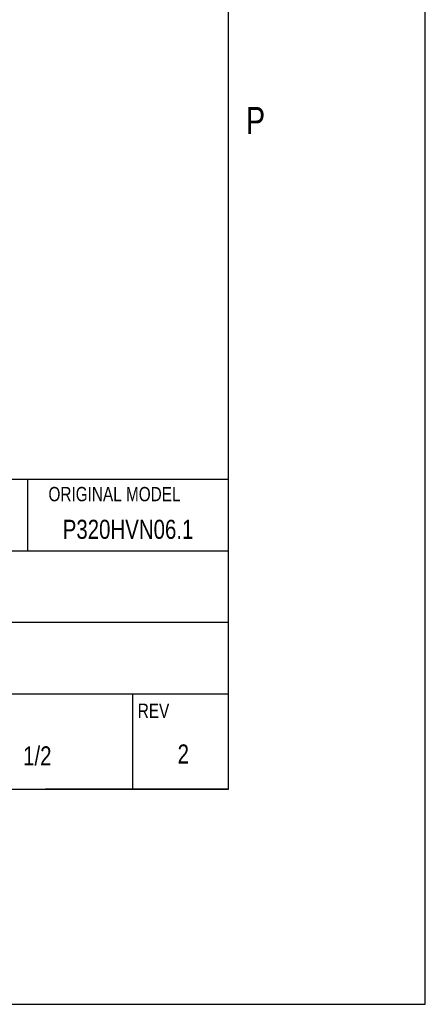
# Model space of a CAD drawing. Header units: millimetres. Extents: x 0 to 3401, y -1 to 1189.
# Tile 15 of 40: x 1621 to 1681, y 0 to 146. Entities that reach past the tile are written whole.
import ezdxf

# ---------------------------------------------------------------- set-up
doc = ezdxf.new("R2010")
doc.units = ezdxf.units.MM
doc.header["$LTSCALE"] = 65.395
doc.layers.get('0').update_dxf_attribs({"linetype": 'CONTINUOUS'})
doc.styles.get("Standard").update_dxf_attribs({"font": 'txt', "width": 0.8})

msp = doc.modelspace()

# ---------------------------------------------------------------- linework, layer by layer
at = {"color": 7, "linetype": 'Continuous'}
for p, q in [((1681.5, 0), (1681.5, 1189.354)), ((0, 0), (1681.5, 0))]:
    msp.add_line(p, q, dxfattribs=at)
at = {"color": 6, "linetype": 'Continuous'}
for p, q in [((1652.342, 53.264), (1652.342, 1161.825)), ((25.996, 31.868), (1625.258, 31.868))]:
    msp.add_line(p, q, dxfattribs=at)
at = {"linetype": 'Continuous'}
for p, q in [((1503.849, 77.83), (1652.342, 77.83)), ((1622.643, 67.223), (1622.643, 77.83)), ((1652.342, 31.868), (1652.342, 77.83)), ((1503.849, 67.223), (1652.342, 67.223)), ((1503.849, 56.617), (1652.342, 56.617)), ((1652.342, 31.868), (1652.342, 53.264)), ((1503.849, 46.01), (1652.342, 46.01)), ((1638.2, 31.868), (1638.2, 46.01)), ((1503.849, 31.868), (1652.342, 31.868)), ((1652.342, 31.868), (1625.258, 31.868))]:
    msp.add_line(p, q, dxfattribs=at)

# ---------------------------------------------------------------- texts
at = {"color": 7, "linetype": 'Continuous', "insert": (1654.934, 133.001), "char_height": 3.999, "width": 4.71357, "attachment_point": 1, "line_spacing_factor": 0.9}
msp.add_mtext('P', dxfattribs=at)
at = {"linetype": 'Continuous', "line_spacing_factor": 0.9}
for s, insert, char_height, width, attachment_point in [('ORIGINAL MODEL', (1625.711, 76.684), 2.12132, 33.7896, 1), ('P320HVN06.1', (1637.492, 71.819), 2.82843, 35.55737, 2), ('REV', (1638.931, 44.571), 2.1213, 7.42462, 1), ('1/2', (1624.057, 38.232), 2.8284, 8.88934, 2), ('2', (1645.671, 38.519), 2.828, 8.88934, 2)]:
    msp.add_mtext(s, dxfattribs=dict(at, insert=insert, char_height=char_height, width=width, attachment_point=attachment_point))

doc.saveas('drawing.dxf')
